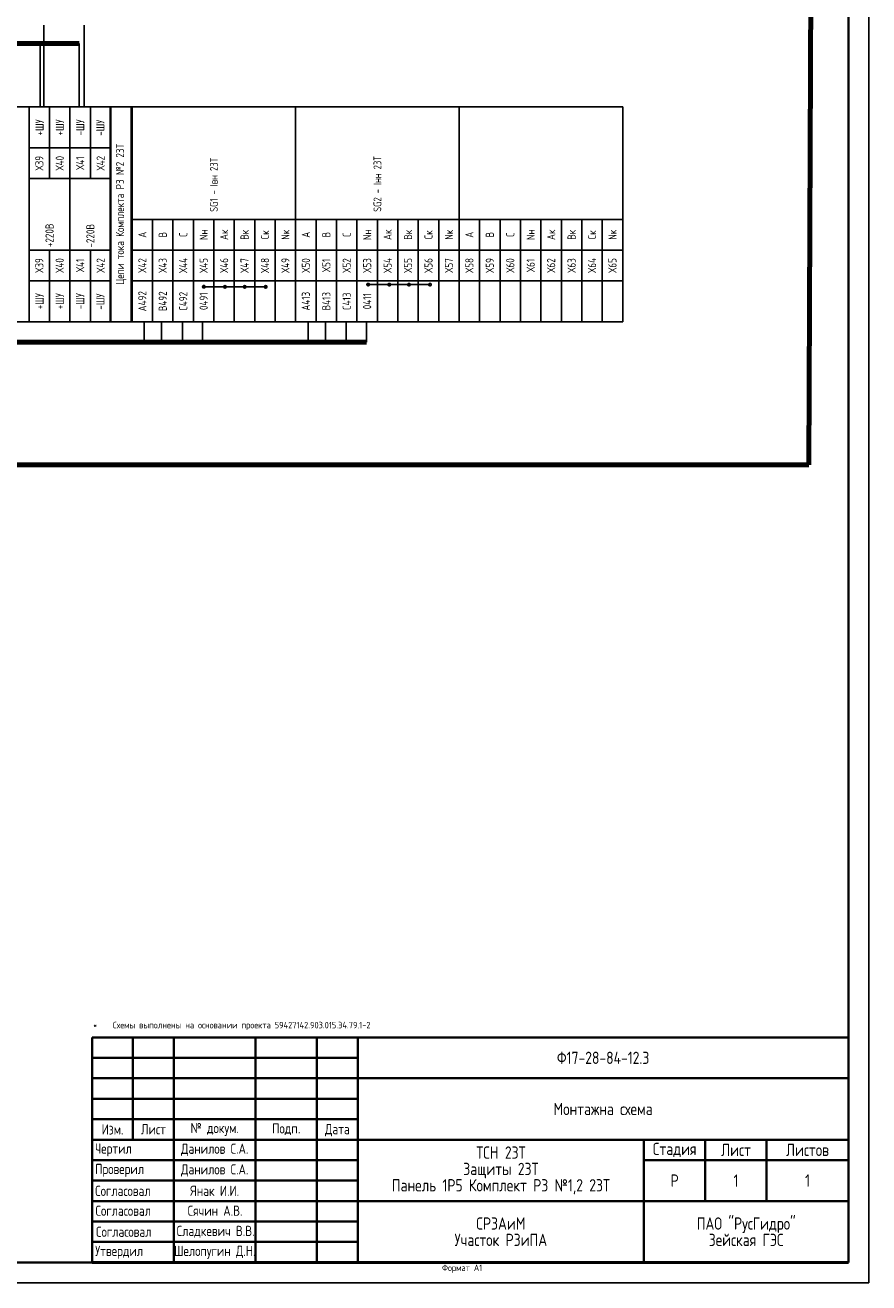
# Model space of a CAD drawing. Header units: millimetres. Extents: x 616 to 6196, y 2487 to 5711.
# Tile 44 of 46: x 5990 to 6196, y 3305 to 3613. Entities that reach past the tile are written whole.
import ezdxf

# ---------------------------------------------------------------- set-up
doc = ezdxf.new("R2010")
doc.units = ezdxf.units.MM
doc.layers.add('основная 0.5', color=7, linetype='Continuous', lineweight=50)
doc.layers.add('тонкая 0.25', color=7, linetype='Continuous', lineweight=25)
doc.styles.add('SIMPLEX', font='GOST.ttf', dxfattribs={"height": 5})

msp = doc.modelspace()

# ---------------------------------------------------------------- linework, layer by layer
at = {"lineweight": -2}
for p, q in [((6196.14, 3305.35), (6196.14, 3899.35)), ((5355.14, 3305.35), (6196.14, 3305.35))]:
    msp.add_line(p, q, dxfattribs=at)
at = {"lineweight": 40}
for p, q in [((6191.14, 3310.35), (6191.14, 3894.35)), ((6006.14, 3345.35), (6071.14, 3345.35)), ((6006.14, 3335.34), (6071.14, 3335.34)), ((6006.14, 3330.34), (6071.14, 3330.34)), ((6006.14, 3325.34), (6071.14, 3325.34)), ((6006.14, 3320.34), (6071.14, 3320.34)), ((6006.14, 3315.34), (6071.14, 3315.34)), ((5375.14, 3310.35), (6191.14, 3310.35))]:
    msp.add_line(p, q, dxfattribs=at)
at = {"lineweight": 80}
for p, q in [((6181.46, 3505.33), (6182.3, 3699.7)), ((5888.27, 3505.33), (6181.46, 3505.33))]:
    msp.add_line(p, q, dxfattribs=at)
for p, q in [((5994.31, 3592.83), (5994.31, 3612.83)), ((6004.18, 3592.83), (6004.18, 3612.83)), ((5990.73, 3540.33), (5990.73, 3550.33)), ((5990.73, 3540.33), (5990.73, 3550.33)), ((6048.61, 3548.85), (6033.48, 3548.87)), ((6088.79, 3549.4), (6073.66, 3549.41))]:
    msp.add_line(p, q)
at = {"color": 3, "lineweight": 80}
for p, q in [((5778.57, 3608.33), (6002.95, 3608.33)), ((5643.87, 3535.33), (6073.23, 3535.33))]:
    msp.add_line(p, q, dxfattribs=at)
at = {"color": 3}
for p, q in [((5993.42, 3608.33), (5993.42, 3592.83)), ((6002.95, 3592.83), (6002.95, 3608.33)), ((6018.9, 3540.33), (6018.9, 3535.33)), ((6023.13, 3540.33), (6023.13, 3535.33)), ((6028.25, 3540.33), (6028.25, 3535.33)), ((6033.15, 3540.33), (6033.15, 3535.33)), ((6058.98, 3540.33), (6058.98, 3535.33)), ((6063.2, 3540.33), (6063.2, 3535.33)), ((6068.33, 3540.33), (6068.33, 3535.33)), ((6073.23, 3540.33), (6073.23, 3535.33))]:
    msp.add_line(p, q, dxfattribs=at)
for points in [[(5990.73, 3540.33), (5990.73, 3592.83), (5985.73, 3592.83), (5985.73, 3540.33)], [(5995.73, 3592.83), (5995.73, 3582.83), (5990.73, 3582.83), (5990.73, 3592.83)], [(6000.73, 3592.83), (6000.73, 3582.83), (5995.73, 3582.83), (5995.73, 3592.83)], [(6005.73, 3592.83), (6005.73, 3582.83), (6000.73, 3582.83), (6000.73, 3592.83)], [(6010.73, 3592.83), (6010.73, 3582.83), (6005.73, 3582.83), (6005.73, 3592.83)], [(6015.93, 3540.33), (6015.93, 3592.83), (6010.53, 3592.83), (6010.53, 3540.33)], [(6055.93, 3565.33), (6055.93, 3592.83), (6015.93, 3592.83), (6015.93, 3565.33)], [(6095.93, 3565.33), (6095.93, 3592.83), (6055.93, 3592.83), (6055.93, 3565.33)], [(6135.93, 3565.33), (6135.93, 3592.83), (6095.93, 3592.83), (6095.93, 3565.33)], [(5995.73, 3575.33), (5995.73, 3582.83), (5990.73, 3582.83), (5990.73, 3575.33)], [(6000.73, 3575.33), (6000.73, 3582.83), (5995.73, 3582.83), (5995.73, 3575.33)], [(6005.73, 3575.33), (6005.73, 3582.83), (6000.73, 3582.83), (6000.73, 3575.33)], [(6010.73, 3575.33), (6010.73, 3582.83), (6005.73, 3582.83), (6005.73, 3575.33)], [(6000.73, 3557.83), (6000.73, 3575.33), (5990.73, 3575.33), (5990.73, 3557.83)], [(6010.73, 3575.33), (6010.73, 3557.83), (6000.73, 3557.83), (6000.73, 3575.33)], [(6020.93, 3557.83), (6020.93, 3565.33), (6015.93, 3565.33), (6015.93, 3557.83)], [(6025.93, 3557.83), (6025.93, 3565.33), (6020.93, 3565.33), (6020.93, 3557.83)], [(6030.93, 3557.83), (6030.93, 3565.33), (6025.93, 3565.33), (6025.93, 3557.83)], [(6035.93, 3557.83), (6035.93, 3565.33), (6030.93, 3565.33), (6030.93, 3557.83)], [(6040.93, 3557.83), (6040.93, 3565.33), (6035.93, 3565.33), (6035.93, 3557.83)], [(6045.93, 3557.83), (6045.93, 3565.33), (6040.93, 3565.33), (6040.93, 3557.83)], [(6050.93, 3557.83), (6050.93, 3565.33), (6045.93, 3565.33), (6045.93, 3557.83)], [(6055.93, 3557.83), (6055.93, 3565.33), (6050.93, 3565.33), (6050.93, 3557.83)], [(6060.93, 3557.83), (6060.93, 3565.33), (6055.93, 3565.33), (6055.93, 3557.83)], [(6065.93, 3557.83), (6065.93, 3565.33), (6060.93, 3565.33), (6060.93, 3557.83)], [(6070.93, 3557.83), (6070.93, 3565.33), (6065.93, 3565.33), (6065.93, 3557.83)], [(6075.93, 3557.83), (6075.93, 3565.33), (6070.93, 3565.33), (6070.93, 3557.83)], [(6080.93, 3557.83), (6080.93, 3565.33), (6075.93, 3565.33), (6075.93, 3557.83)], [(6085.93, 3557.83), (6085.93, 3565.33), (6080.93, 3565.33), (6080.93, 3557.83)], [(6090.93, 3557.83), (6090.93, 3565.33), (6085.93, 3565.33), (6085.93, 3557.83)], [(6095.93, 3557.83), (6095.93, 3565.33), (6090.93, 3565.33), (6090.93, 3557.83)], [(6100.93, 3557.83), (6100.93, 3565.33), (6095.93, 3565.33), (6095.93, 3557.83)], [(6105.93, 3557.83), (6105.93, 3565.33), (6100.93, 3565.33), (6100.93, 3557.83)], [(6110.93, 3557.83), (6110.93, 3565.33), (6105.93, 3565.33), (6105.93, 3557.83)], [(6115.93, 3557.83), (6115.93, 3565.33), (6110.93, 3565.33), (6110.93, 3557.83)], [(6120.93, 3557.83), (6120.93, 3565.33), (6115.93, 3565.33), (6115.93, 3557.83)], [(6125.93, 3557.83), (6125.93, 3565.33), (6120.93, 3565.33), (6120.93, 3557.83)], [(6130.93, 3557.83), (6130.93, 3565.33), (6125.93, 3565.33), (6125.93, 3557.83)], [(6135.93, 3557.83), (6135.93, 3565.33), (6130.93, 3565.33), (6130.93, 3557.83)], [(5995.73, 3550.33), (5995.73, 3557.83), (5990.73, 3557.83), (5990.73, 3550.33)], [(6000.73, 3550.33), (6000.73, 3557.83), (5995.73, 3557.83), (5995.73, 3550.33)], [(6005.73, 3550.33), (6005.73, 3557.83), (6000.73, 3557.83), (6000.73, 3550.33)], [(6010.73, 3550.33), (6010.73, 3557.83), (6005.73, 3557.83), (6005.73, 3550.33)], [(6020.93, 3550.33), (6020.93, 3557.83), (6015.93, 3557.83), (6015.93, 3550.33)], [(6025.93, 3550.33), (6025.93, 3557.83), (6020.93, 3557.83), (6020.93, 3550.33)], [(6030.93, 3550.33), (6030.93, 3557.83), (6025.93, 3557.83), (6025.93, 3550.33)], [(6035.93, 3550.33), (6035.93, 3557.83), (6030.93, 3557.83), (6030.93, 3550.33)], [(6040.93, 3550.33), (6040.93, 3557.83), (6035.93, 3557.83), (6035.93, 3550.33)], [(6045.93, 3550.33), (6045.93, 3557.83), (6040.93, 3557.83), (6040.93, 3550.33)], [(6050.93, 3550.33), (6050.93, 3557.83), (6045.93, 3557.83), (6045.93, 3550.33)], [(6055.93, 3550.33), (6055.93, 3557.83), (6050.93, 3557.83), (6050.93, 3550.33)], [(6060.93, 3550.33), (6060.93, 3557.83), (6055.93, 3557.83), (6055.93, 3550.33)], [(6065.93, 3550.33), (6065.93, 3557.83), (6060.93, 3557.83), (6060.93, 3550.33)], [(6070.93, 3550.33), (6070.93, 3557.83), (6065.93, 3557.83), (6065.93, 3550.33)], [(6075.93, 3550.33), (6075.93, 3557.83), (6070.93, 3557.83), (6070.93, 3550.33)], [(6080.93, 3550.33), (6080.93, 3557.83), (6075.93, 3557.83), (6075.93, 3550.33)], [(6085.93, 3550.33), (6085.93, 3557.83), (6080.93, 3557.83), (6080.93, 3550.33)], [(6090.93, 3550.33), (6090.93, 3557.83), (6085.93, 3557.83), (6085.93, 3550.33)], [(6095.93, 3550.33), (6095.93, 3557.83), (6090.93, 3557.83), (6090.93, 3550.33)], [(6100.93, 3550.33), (6100.93, 3557.83), (6095.93, 3557.83), (6095.93, 3550.33)], [(6105.93, 3550.33), (6105.93, 3557.83), (6100.93, 3557.83), (6100.93, 3550.33)], [(6110.93, 3550.33), (6110.93, 3557.83), (6105.93, 3557.83), (6105.93, 3550.33)], [(6115.93, 3550.33), (6115.93, 3557.83), (6110.93, 3557.83), (6110.93, 3550.33)], [(6120.93, 3550.33), (6120.93, 3557.83), (6115.93, 3557.83), (6115.93, 3550.33)], [(6125.93, 3550.33), (6125.93, 3557.83), (6120.93, 3557.83), (6120.93, 3550.33)], [(6130.93, 3550.33), (6130.93, 3557.83), (6125.93, 3557.83), (6125.93, 3550.33)], [(6135.93, 3550.33), (6135.93, 3557.83), (6130.93, 3557.83), (6130.93, 3550.33)], [(5995.73, 3550.33), (5995.73, 3540.33), (5990.73, 3540.33), (5990.73, 3550.33)], [(6000.73, 3550.33), (6000.73, 3540.33), (5995.73, 3540.33), (5995.73, 3550.33)], [(6005.73, 3550.33), (6005.73, 3540.33), (6000.73, 3540.33), (6000.73, 3550.33)], [(6010.73, 3550.33), (6010.73, 3540.33), (6005.73, 3540.33), (6005.73, 3550.33)], [(6020.93, 3550.33), (6020.93, 3540.33), (6015.93, 3540.33), (6015.93, 3550.33)], [(6025.93, 3550.33), (6025.93, 3540.33), (6020.93, 3540.33), (6020.93, 3550.33)], [(6030.93, 3550.33), (6030.93, 3540.33), (6025.93, 3540.33), (6025.93, 3550.33)], [(6035.93, 3550.33), (6035.93, 3540.33), (6030.93, 3540.33), (6030.93, 3550.33)], [(6040.93, 3550.33), (6040.93, 3540.33), (6035.93, 3540.33), (6035.93, 3550.33)], [(6045.93, 3550.33), (6045.93, 3540.33), (6040.93, 3540.33), (6040.93, 3550.33)], [(6050.93, 3550.33), (6050.93, 3540.33), (6045.93, 3540.33), (6045.93, 3550.33)], [(6055.93, 3550.33), (6055.93, 3540.33), (6050.93, 3540.33), (6050.93, 3550.33)], [(6060.93, 3550.33), (6060.93, 3540.33), (6055.93, 3540.33), (6055.93, 3550.33)], [(6065.93, 3550.33), (6065.93, 3540.33), (6060.93, 3540.33), (6060.93, 3550.33)], [(6070.93, 3550.33), (6070.93, 3540.33), (6065.93, 3540.33), (6065.93, 3550.33)], [(6075.93, 3550.33), (6075.93, 3540.33), (6070.93, 3540.33), (6070.93, 3550.33)], [(6080.93, 3550.33), (6080.93, 3540.33), (6075.93, 3540.33), (6075.93, 3550.33)], [(6085.93, 3550.33), (6085.93, 3540.33), (6080.93, 3540.33), (6080.93, 3550.33)], [(6090.93, 3550.33), (6090.93, 3540.33), (6085.93, 3540.33), (6085.93, 3550.33)], [(6095.93, 3550.33), (6095.93, 3540.33), (6090.93, 3540.33), (6090.93, 3550.33)], [(6100.93, 3550.33), (6100.93, 3540.33), (6095.93, 3540.33), (6095.93, 3550.33)], [(6105.93, 3550.33), (6105.93, 3540.33), (6100.93, 3540.33), (6100.93, 3550.33)], [(6110.93, 3550.33), (6110.93, 3540.33), (6105.93, 3540.33), (6105.93, 3550.33)], [(6115.93, 3550.33), (6115.93, 3540.33), (6110.93, 3540.33), (6110.93, 3550.33)], [(6120.93, 3550.33), (6120.93, 3540.33), (6115.93, 3540.33), (6115.93, 3550.33)], [(6125.93, 3550.33), (6125.93, 3540.33), (6120.93, 3540.33), (6120.93, 3550.33)], [(6130.93, 3550.33), (6130.93, 3540.33), (6125.93, 3540.33), (6125.93, 3550.33)], [(6135.93, 3550.33), (6135.93, 3540.33), (6130.93, 3540.33), (6130.93, 3550.33)]]:
    msp.add_lwpolyline(points, close=True)
at = {"const_width": 0.4}
for points in [[(5990.73, 3540.33), (5990.73, 3592.83)], [(5990.73, 3592.83), (5990.73, 3540.33)], [(6010.53, 3540.33), (6010.53, 3592.83)], [(6010.53, 3540.33), (6010.53, 3592.83)], [(6010.53, 3540.33), (6010.53, 3592.83)], [(6015.73, 3592.83), (6015.73, 3540.33)]]:
    msp.add_lwpolyline(points, dxfattribs=at)
at = {"const_width": 0.45}
for points in [[(6033.2, 3548.87, 1), (6033.75, 3548.87, 1)], [(6038.37, 3548.85, 1), (6038.92, 3548.85, 1)], [(6043.2, 3548.85, 1), (6043.75, 3548.85, 1)], [(6048.33, 3548.85, 1), (6048.88, 3548.85, 1)], [(6073.39, 3549.41, 1), (6073.94, 3549.41, 1)], [(6078.56, 3549.4, 1), (6079.11, 3549.4, 1)], [(6083.38, 3549.4, 1), (6083.93, 3549.4, 1)], [(6088.52, 3549.4, 1), (6089.07, 3549.4, 1)]]:
    msp.add_lwpolyline(points, format="xyb", close=True, dxfattribs=at)
at = {"layer": 'основная 0.5', "lineweight": 40}
for p, q in [((6006.14, 3365.35), (6191.14, 3365.35)), ((6006.14, 3365.35), (6006.14, 3310.35)), ((6016.14, 3340.35), (6016.14, 3365.35)), ((6026.14, 3310.35), (6026.14, 3365.35)), ((6046.14, 3310.35), (6046.14, 3365.35)), ((6061.14, 3310.35), (6061.14, 3365.35)), ((6071.14, 3310.35), (6071.14, 3365.35)), ((6071.14, 3355.35), (6191.14, 3355.35)), ((6006.14, 3345.35), (6071.14, 3345.35)), ((6006.14, 3340.35), (6191.14, 3340.35)), ((6141.14, 3310.35), (6141.14, 3340.35)), ((6156.14, 3325.35), (6156.14, 3340.35)), ((6171.14, 3325.35), (6171.14, 3340.35)), ((6141.14, 3335.35), (6191.14, 3335.35)), ((6071.14, 3325.35), (6191.14, 3325.35))]:
    msp.add_line(p, q, dxfattribs=at)
at = {"layer": 'основная 0.5', "color": 0}
msp.add_line((6006.14, 3310.35), (6191.14, 3310.35), dxfattribs=at)
at = {"layer": 'тонкая 0.25', "lineweight": 40}
for p, q in [((6006.14, 3360.35), (6071.14, 3360.35)), ((6006.14, 3355.35), (6071.14, 3355.35)), ((6006.14, 3355.35), (6071.14, 3355.35)), ((6071.14, 3350.35), (6006.14, 3350.35))]:
    msp.add_line(p, q, dxfattribs=at)

# ---------------------------------------------------------------- texts
at = {"rotation": 90, "style": 'SIMPLEX'}
for s, insert, char_height, width, attachment_point in [('+ШУ', (5993.28, 3587.83), 2, 10, 5), ('+ШУ', (5998.23, 3587.83), 2, 10, 5), ('-ШУ', (6003.23, 3587.83), 2, 10, 5), ('-ШУ', (6008.15, 3587.74), 2, 10, 5), ('Цепи тока Комплекта РЗ №2 23Т', (6013.23, 3566.58), 2, 52.5, 5), ('SG1 - Iвн 23Т', (6035.93, 3567.19), 1.9, 25.6323, 4), ('SG2 - Iнн 23Т', (6075.93, 3567.19), 1.9, 25.6323, 4), ('Х39{\\fArial|b0|i0|c204|p34; }', (5993.23, 3579.08), 2, 7.5, 5), ('Х40', (5998.23, 3579.08), 2, 7.5, 5), ('Х41', (6003.23, 3579.08), 2, 7.5, 5), ('Х42{\\fArial|b0|i0|c204|p34; }', (6008.23, 3579.08), 2, 7.5, 5), ('+220В', (5995.73, 3558.57), 2, 34.2592, 4), ('\\pxql;-220В', (6005.73, 3574.75), 2, 32.6018, 5), ('А', (6018.43, 3561.58), 2, 7.5, 5), ('В', (6023.43, 3561.58), 2, 7.5, 5), ('С', (6028.43, 3561.58), 2, 7.5, 5), ('Nн', (6033.43, 3561.58), 2, 7.5, 5), ('Ак', (6038.43, 3561.58), 2, 7.5, 5), ('Вк', (6043.43, 3561.58), 2, 7.5, 5), ('Ск', (6048.43, 3561.58), 2, 7.5, 5), ('Nк', (6053.43, 3561.58), 2, 7.5, 5), ('А', (6058.43, 3561.58), 2, 7.5, 5), ('В', (6063.43, 3561.58), 2, 7.5, 5), ('С', (6068.43, 3561.58), 2, 7.5, 5), ('Nн', (6073.43, 3561.58), 2, 7.5, 5), ('Ак', (6078.43, 3561.58), 2, 7.5, 5), ('Вк', (6083.43, 3561.58), 2, 7.5, 5), ('Ск', (6088.43, 3561.58), 2, 7.5, 5), ('Nк', (6093.43, 3561.58), 2, 7.5, 5), ('А', (6098.43, 3561.58), 2, 7.5, 5), ('В', (6103.43, 3561.58), 2, 7.5, 5), ('С', (6108.43, 3561.58), 2, 7.5, 5), ('Nн', (6113.43, 3561.58), 2, 7.5, 5), ('Ак', (6118.43, 3561.58), 2, 7.5, 5), ('Вк', (6123.43, 3561.58), 2, 7.5, 5), ('Ск', (6128.43, 3561.58), 2, 7.5, 5), ('Nк', (6133.43, 3561.58), 2, 7.5, 5), ('Х39{\\fArial|b0|i0|c204|p34; }', (5993.23, 3554.08), 2, 7.5, 5), ('Х40', (5998.23, 3554.08), 2, 7.5, 5), ('Х41', (6003.23, 3554.08), 2, 7.5, 5), ('Х42{\\fArial|b0|i0|c204|p34; }', (6008.23, 3554.08), 2, 7.5, 5), ('Х42', (6018.43, 3554.08), 2, 7.5, 5), ('Х43', (6023.43, 3554.08), 2, 7.5, 5), ('Х44', (6028.43, 3554.08), 2, 7.5, 5), ('Х45', (6033.43, 3554.08), 2, 7.5, 5), ('Х46', (6038.43, 3554.08), 2, 7.5, 5), ('Х47', (6043.43, 3554.08), 2, 7.5, 5), ('Х48', (6048.43, 3554.08), 2, 7.5, 5), ('Х49', (6053.43, 3554.08), 2, 7.5, 5), ('Х50', (6058.43, 3554.08), 2, 7.5, 5), ('Х51', (6063.43, 3554.08), 2, 7.5, 5), ('Х52', (6068.43, 3554.08), 2, 7.5, 5), ('Х53', (6073.43, 3554.08), 2, 7.5, 5), ('Х54', (6078.43, 3554.08), 2, 7.5, 5), ('Х55', (6083.43, 3554.08), 2, 7.5, 5), ('Х56', (6088.43, 3554.08), 2, 7.5, 5), ('Х57', (6093.43, 3554.08), 2, 7.5, 5), ('Х58', (6098.43, 3554.08), 2, 7.5, 5), ('Х59', (6103.43, 3554.08), 2, 7.5, 5), ('Х60', (6108.43, 3554.08), 2, 7.5, 5), ('Х61', (6113.43, 3554.08), 2, 7.5, 5), ('Х62', (6118.43, 3554.08), 2, 7.5, 5), ('Х63', (6123.43, 3554.08), 2, 7.5, 5), ('Х64', (6128.43, 3554.08), 2, 7.5, 5), ('Х65', (6133.43, 3554.08), 2, 7.5, 5), ('В492', (6023.43, 3545.33), 2, 10, 5), ('С492', (6028.43, 3545.33), 2, 10, 5), ('В413', (6063.43, 3545.33), 2, 10, 5), ('С413', (6068.43, 3545.33), 2, 10, 5), ('+ШУ', (5993.28, 3545.33), 2, 10, 5), ('+ШУ', (5998.23, 3545.33), 2, 10, 5), ('-ШУ', (6003.23, 3545.33), 2, 10, 5), ('-ШУ', (6008.15, 3545.24), 2, 10, 5), ('А492', (6018.43, 3545.33), 2, 10, 5), ('0491', (6033.43, 3545.33), 2, 10, 5), ('А413', (6058.43, 3545.33), 2, 10, 5), ('0411', (6073.43, 3545.33), 2, 10, 5)]:
    msp.add_mtext(s, dxfattribs=dict(at, insert=insert, char_height=char_height, width=width, attachment_point=attachment_point))
at = {"lineweight": 35, "attachment_point": 5, "line_spacing_factor": 0.8, "style": 'SIMPLEX'}
for s, insert, char_height, width in [('\\pxi-3,l4,ql,t4;*^IСхемы выполнены на основании проекта 59427142.903.015.Э4.79.1-2', (6097.3, 3368.14), 1.6, 185), ('Ф17-28-84-12.3', (6131.14, 3360.36), 3, 120), ('\\pxt12;Монтажна схема', (6131.14, 3347.85), 3, 120), ('Стадия', (6148.64, 3337.85), 3, 15), ('Лист', (6163.64, 3337.85), 3, 15), ('Листов', (6181.14, 3337.85), 3, 20), ('ТСН 23Т\\PЗащиты 23Т \\PПанель 1Р5 Комплект РЗ №1,2 23Т', (6106.14, 3332.85), 3, 70), ('Р', (6148.64, 3330.35), 3, 15), ('1', (6163.64, 3330.35), 3, 15), ('1', (6181.14, 3330.35), 3, 20), ('СРЗАиМ\\PУчасток РЗиПА', (6106.14, 3317.85), 3, 70), ('ПАО "РусГидро"  \\PЗейская ГЭС', (6166.14, 3317.85), 3, 50)]:
    msp.add_mtext(s, dxfattribs=dict(at, insert=insert, char_height=char_height, width=width))
at = {"char_height": 2.5, "attachment_point": 5, "line_spacing_factor": 0.8, "style": 'SIMPLEX'}
for s, insert, width in [('\\pxqc;Изм.', (6011.14, 3342.85), 10), ('\\pxqc;Лист', (6021.14, 3342.9), 10), ('\\pxqc;№ докум.', (6036.14, 3342.85), 20), ('\\pxqc;Подп{\\fGENISO|b0|i1|c204|p2;.}', (6053.64, 3342.91), 15), ('\\pxqc;Дата', (6066.14, 3342.67), 10), ('\\pxqc;Данилов С.А.', (6036.14, 3337.88), 20), ('\\pxql;Чертил', (6016.52, 3337.84), 19.2416), ('\\pxql;Проверил', (6016.52, 3332.84), 19.2416), ('\\pxqc;Данилов С.А.', (6036.14, 3332.84), 20), ('\\pxql;Согласовал', (6016.52, 3327.84), 19.2416), ('\\pxqc;Янак И.И.', (6036.14, 3327.84), 20), ('\\pxql;Согласовал', (6016.6, 3322.98), 19.2416), ('\\pxqc;Сячин А.В.', (6036.22, 3322.98), 20), ('\\pxqc;Сладкевич В.В.', (6036.35, 3317.84), 20), ('\\pxql;Согласовал', (6016.73, 3317.84), 19.2416), ('Шелопугин Д.Н.', (6036.14, 3312.81), 20), ('\\pxql;Утвердил', (6016.52, 3312.81), 19.2416)]:
    msp.add_mtext(s, dxfattribs=dict(at, insert=insert, width=width))
at = {"lineweight": 30, "insert": (6091.74, 3309.82), "char_height": 1.6, "attachment_point": 1, "style": 'SIMPLEX'}
msp.add_mtext_dynamic_manual_height_columns('Формат А1', width=45.8537, gutter_width=12.5, heights=[0], dxfattribs=at)

doc.saveas('drawing.dxf')
